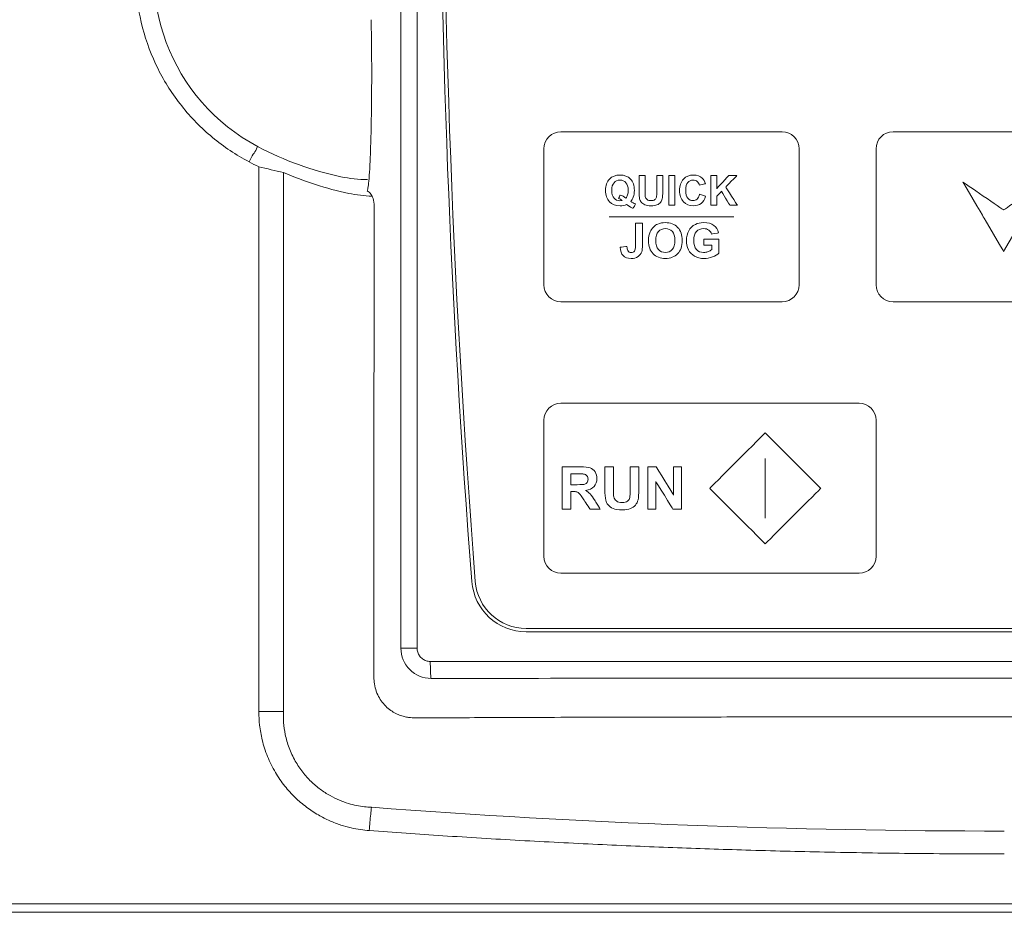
# Model space of a CAD drawing. Header units: millimetres. Extents: x -473 to 23648, y -382 to 1866.
# Tile 204 of 256: x 8859 to 8916, y 213 to 266. Entities that reach past the tile are written whole.
import ezdxf

# ---------------------------------------------------------------- set-up
doc = ezdxf.new("R2010")
doc.units = ezdxf.units.MM
doc.header["$LTSCALE"] = 80
doc.layers.get('0').update_dxf_attribs({"linetype": 'CONTINUOUS'})

msp = doc.modelspace()

# ---------------------------------------------------------------- linework, layer by layer
at = {"color": 0, "linetype": 'Continuous', "lineweight": 0}
for p, q in [((8880.98030765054, 334.35374007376), (8880.98030765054, 228.95338634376)), ((8881.93128732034, 334.35383731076), (8881.93128732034, 228.95383731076)), ((8874.07584025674, 225.22657235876), (8874.07528282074, 256.94062486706)), ((8888.34273445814, 230.1206917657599), (8944.56629526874, 230.1206917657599)), ((8944.56629526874, 229.92069176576), (8888.34273445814, 229.92069176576)), ((8881.93128732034, 228.95383731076), (8880.98030765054, 228.95383729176)), ((8882.70669083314, 228.1800562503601), (8950.20233889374, 228.1800562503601)), ((8872.627597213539, 225.2257847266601), (8874.07584026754, 225.22657235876)), ((8801.46498922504, 213.9213055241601), (9031.44404048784, 213.9213055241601)), ((8801.46498922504, 213.4213055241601), (9031.44404048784, 213.4213055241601))]:
    msp.add_line(p, q, dxfattribs=at)
for centre, radius, start, end in [((9506.05451486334, 281.45614819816), 622.8, 175.5107196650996, 184.4742323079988), ((9506.05451486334, 281.45614819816), 622.6, 179.5822780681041, 184.4742323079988), ((8877.95451485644, 268.6190918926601), 11.5, 158.8185175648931, 242.180962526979), ((8881.31451485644, 274.98676963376), 18.699786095, 242.180962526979, 258.0841937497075), ((8881.44238724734, 275.38679178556), 20.1434333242, 242.2326866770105, 244.0451602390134), ((8887.48295543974, 318.3105563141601), 62.8177170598, 256.320200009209, 257.6761028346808), ((8881.968590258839, 274.9638276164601), 19.6758771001, 246.3488627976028, 258.0927973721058), ((8879.10524282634, 264.4849270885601), 7.9680818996, 258.0361760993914, 269.3596475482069), ((8879.603717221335, 263.7069800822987), 8.173309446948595, 258.0324715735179, 267.8303613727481), ((8888.34273445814, 233.1206917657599), 3.2, 184.4742323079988, 270), ((8888.34273445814, 233.1206917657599), 3, 184.4742323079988, 270), ((8882.753995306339, 228.95384128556), 1.7736876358, 180.0146960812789, 270.0195719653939), ((8882.44167854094, 227.35456736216), 3.051914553, 179.999847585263, 187.2853383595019), ((8881.917243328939, 227.92017052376), 3.0688169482, 263.0588992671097, 270.4055528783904), ((8916.459677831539, 714.5167325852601), 496.3154812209, 265.7002054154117, 269.9994041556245)]:
    msp.add_arc(centre, radius, start, end, dxfattribs=at)
for points, start_tangent, end_tangent in [([(8872.057925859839, 257.56293724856), (8869.90198005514, 259.0022336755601), (8868.09203346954, 260.85104442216), (8866.70213684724, 263.03112620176), (8865.78959087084, 265.45537308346), (8865.39655631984, 268.02348546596), (8865.54435530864, 270.62228666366), (8866.22816219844, 273.1347123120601)], (-0.8846514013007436, 0.46625304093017), (0.3615916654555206, 0.9323365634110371)), ([(8879.22696613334, 265.92639147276), (8879.25799637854, 263.81707336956), (8879.258990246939, 261.73731295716), (8879.23548483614, 259.84511248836), (8879.19354573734, 258.26885830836), (8879.14299195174, 257.14384370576), (8879.09046466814, 256.41941408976), (8879.03920599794, 256.0083358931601), (8878.99068475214, 255.8351322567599)], (0.0231504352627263, -0.999731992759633), (-0.5294705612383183, -0.8483283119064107)), ([(8872.05792771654, 257.56293727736), (8872.303261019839, 258.0132014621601), (8872.49792262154, 258.3384967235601), (8872.58776606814, 258.44833982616)], (0.4651917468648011, 0.8852099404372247), (0.884421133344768, -0.4666896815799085)), ([(8872.62759721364, 225.2257847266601), (8872.62741693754, 241.5171212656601), (8872.62636013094, 257.27503946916)], (1.007803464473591e-05, 1), (-4.09403403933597e-05, 0.9999999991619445)), ([(8879.400451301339, 254.84441415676), (8879.36771988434, 255.30866410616), (8879.21979865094, 255.66630201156), (8878.99068475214, 255.8351322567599)], (0.08353952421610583, 0.9965044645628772), (-0.9733360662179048, 0.2293837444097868)), ([(8879.38976398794, 227.35457548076), (8879.39156312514, 230.46601564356), (8879.393287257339, 233.86087377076), (8879.39490637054, 237.51093694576), (8879.39641912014, 241.41163318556), (8879.39783523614, 245.57356988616), (8879.39917220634, 250.02758473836), (8879.40045116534, 254.84441418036)], (0.0006139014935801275, 0.9999998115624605), (0.0002497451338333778, 0.9999999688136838)), ([(8881.93128732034, 228.95383731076), (8881.96918310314, 228.71481672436), (8882.07932485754, 228.49897152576), (8882.250893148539, 228.32770592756), (8882.46708932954, 228.21782163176), (8882.70669083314, 228.1800562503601)], (-0.0005615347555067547, -0.9999998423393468), (0.999999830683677, 0.0005819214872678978)), ([(8882.70669083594, 228.1800562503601), (8882.71052079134, 227.8005964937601), (8882.72093153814, 227.47789768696), (8882.73636579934, 227.26023027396), (8882.75451486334, 227.18015372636)], (0.000667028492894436, -0.9999997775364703), (0.9600203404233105, -0.2799302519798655)), ([(8881.54638000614, 224.87384521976), (8881.30559101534, 224.90722075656), (8881.04151011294, 224.97377067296), (8880.75622890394, 225.08375162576), (8880.45960559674, 225.24701484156), (8880.16070002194, 225.4764858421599), (8879.88568065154, 225.77329662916), (8879.661417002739, 226.1242685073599), (8879.50032487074, 226.52284415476), (8879.41440232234, 226.96755168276)], (-0.9963461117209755, 0.08540740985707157), (-0.09025394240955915, 0.9959187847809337)), ([(8882.75460118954, 227.18015376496), (8905.21732030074, 227.19016128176), (8927.69181098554, 227.19016126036), (8950.15451486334, 227.18015372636)], (0.9999997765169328, 0.0006685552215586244), (0.999999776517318, -0.0006685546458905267)), ([(8879.11695796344, 218.2273565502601), (8878.606889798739, 218.28434540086), (8878.05038307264, 218.3900594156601), (8877.45006047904, 218.55671758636), (8876.80770181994, 218.8024424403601), (8876.12630537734, 219.14922941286), (8875.42892851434, 219.6101541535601), (8874.76130891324, 220.17711919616), (8874.15452948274, 220.84520541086), (8873.60479029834, 221.6472466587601), (8873.13761938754, 222.5934884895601), (8872.82674514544, 223.55849985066), (8872.67268609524, 224.43382454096), (8872.62759721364, 225.2257847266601)], (-0.997273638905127, 0.07379220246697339), (-0.0009167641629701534, 0.9999995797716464)), ([(8879.248357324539, 219.5982862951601), (8878.83700019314, 219.62957566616), (8878.38277877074, 219.70164209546), (8877.89188990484, 219.8241554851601), (8877.36926171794, 220.01106356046), (8876.81359334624, 220.2841312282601), (8876.23961437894, 220.6571890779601), (8875.69577584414, 221.1170729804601), (8875.209974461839, 221.65886348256), (8874.77163702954, 222.31801749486), (8874.40701854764, 223.09535559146), (8874.18153591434, 223.87869992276), (8874.08376980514, 224.59002178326), (8874.07584025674, 225.22657235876)], (-0.9993936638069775, 0.03481816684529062), (0.04985329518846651, 0.998756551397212)), ([(8916.45451486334, 224.9204510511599), (8914.29400897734, 224.92025362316), (8912.04774405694, 224.91965780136), (8909.80333079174, 224.91869436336), (8907.58922921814, 224.91739807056), (8905.39763317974, 224.91577732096), (8903.16202435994, 224.91375249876), (8900.790187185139, 224.91114392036), (8898.18673020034, 224.90764830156), (8895.33794461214, 224.90290068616), (8892.27626427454, 224.8963716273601), (8889.25378530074, 224.88788340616), (8886.52210462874, 224.87766247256), (8884.107181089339, 224.86562239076), (8881.938964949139, 224.85143045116)], (-0.9999999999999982, -6.005387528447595e-08), (-0.9999727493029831, -0.007382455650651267)), ([(8950.970064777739, 224.85143045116), (8948.82855491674, 224.86546907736), (8946.50006766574, 224.87717091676), (8943.97944253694, 224.88681663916), (8941.25848468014, 224.89480618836), (8938.32641353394, 224.90144558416), (8935.203263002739, 224.90692028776), (8932.27408264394, 224.91095509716), (8929.75184370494, 224.9137476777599), (8927.47222154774, 224.91580934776), (8925.28361542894, 224.91742198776), (8923.07808195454, 224.91870838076), (8920.84288461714, 224.91966420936), (8918.60604809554, 224.92025522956), (8916.45451486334, 224.9204510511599)], (-0.999972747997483, 0.007382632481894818), (-0.9999999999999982, 5.939330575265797e-08)), ([(8879.11695762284, 218.22735654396), (8879.15732139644, 218.72566992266), (8879.20206725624, 219.19251318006), (8879.24835728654, 219.59828392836)], (0.073842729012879, 0.9972698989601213), (0.1248382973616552, 0.9921771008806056)), ([(8916.45451644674, 216.85609177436), (8910.900437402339, 216.8861689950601), (8905.87587360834, 216.96561528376), (8901.26684257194, 217.08220149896), (8896.97353149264, 217.2280328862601), (8892.55794921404, 217.41551530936), (8887.97906449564, 217.6510234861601), (8883.44237460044, 217.9261760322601), (8879.11695796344, 218.2273565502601)], (-0.9999999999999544, 3.029135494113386e-07), (-0.9972732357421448, 0.07379765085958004))]:
    msp.add_spline(points, degree=3, dxfattribs=dict(at, start_tangent=start_tangent, end_tangent=end_tangent))
at = {"lineweight": 0}
for points, knots in [([(8890.38971486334, 259.33450691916), (8890.38971486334, 259.33450691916), (8903.38971486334, 259.33450691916), (8903.38971486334, 259.33450691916), (8903.38971486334, 259.33450691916), (8903.93971486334, 259.33450691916), (8904.38971486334, 258.88450691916), (8904.38971486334, 258.33450691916), (8904.38971486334, 258.33450691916), (8904.38971486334, 258.33450691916), (8904.38971486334, 250.33450691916), (8904.38971486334, 250.33450691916), (8904.38971486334, 250.33450691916), (8904.38971486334, 249.7845069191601), (8903.93971486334, 249.33450691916), (8903.38971486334, 249.33450691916), (8903.38971486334, 249.33450691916), (8903.38971486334, 249.33450691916), (8890.38971486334, 249.33450691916), (8890.38971486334, 249.33450691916), (8890.38971486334, 249.33450691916), (8889.83971486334, 249.33450691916), (8889.38971486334, 249.7845069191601), (8889.38971486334, 250.33450691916), (8889.38971486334, 250.33450691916), (8889.38971486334, 250.33450691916), (8889.38971486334, 258.33450691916), (8889.38971486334, 258.33450691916), (8889.38971486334, 258.33450691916), (8889.38971486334, 258.88450691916), (8889.83971486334, 259.33450691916), (8890.38971486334, 259.33450691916)], [0, 0, 0, 0, 0.125, 0.125, 0.125, 0.12500001, 0.25, 0.25, 0.25, 0.25000001, 0.375, 0.375, 0.375, 0.37500001, 0.5, 0.5, 0.5, 0.50000001, 0.625, 0.625, 0.625, 0.62500001, 0.75, 0.75, 0.75, 0.75000001, 0.875, 0.875, 0.875, 0.87500001, 1, 1, 1, 1]), ([(8909.91341486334, 259.3344069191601), (8909.91341486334, 259.3344069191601), (8922.91341486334, 259.3344069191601), (8922.91341486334, 259.3344069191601), (8922.91341486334, 259.3344069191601), (8923.46341486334, 259.3344069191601), (8923.91341486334, 258.88440691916), (8923.91341486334, 258.3344069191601), (8923.91341486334, 258.3344069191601), (8923.91341486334, 258.3344069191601), (8923.91341486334, 250.3344069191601), (8923.91341486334, 250.3344069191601), (8923.91341486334, 250.3344069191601), (8923.91341486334, 249.7844069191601), (8923.46341486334, 249.3344069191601), (8922.91341486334, 249.3344069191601), (8922.91341486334, 249.3344069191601), (8922.91341486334, 249.3344069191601), (8909.91341486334, 249.3344069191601), (8909.91341486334, 249.3344069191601), (8909.91341486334, 249.3344069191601), (8909.36341486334, 249.3344069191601), (8908.91341486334, 249.7844069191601), (8908.91341486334, 250.3344069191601), (8908.91341486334, 250.3344069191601), (8908.91341486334, 250.3344069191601), (8908.91341486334, 258.3344069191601), (8908.91341486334, 258.3344069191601), (8908.91341486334, 258.3344069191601), (8908.91341486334, 258.88440691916), (8909.36341486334, 259.3344069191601), (8909.91341486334, 259.3344069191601)], [0, 0, 0, 0, 0.125, 0.125, 0.125, 0.12500001, 0.25, 0.25, 0.25, 0.25000001, 0.375, 0.375, 0.375, 0.37500001, 0.5, 0.5, 0.5, 0.50000001, 0.625, 0.625, 0.625, 0.62500001, 0.75, 0.75, 0.75, 0.75000001, 0.875, 0.875, 0.875, 0.87500001, 1, 1, 1, 1]), ([(8894.48941486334, 255.23310691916), (8894.57571486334, 255.1713069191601), (8894.67011486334, 255.1216069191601), (8894.77191486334, 255.0854069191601), (8894.77191486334, 255.0854069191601), (8894.77191486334, 255.0854069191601), (8894.64201486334, 254.83590691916), (8894.64201486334, 254.83590691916), (8894.64201486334, 254.83590691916), (8894.58871486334, 254.8517069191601), (8894.53661486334, 254.87370691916), (8894.48571486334, 254.9014069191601), (8894.48571486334, 254.9014069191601), (8894.474314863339, 254.90710691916), (8894.39621486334, 254.95880691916), (8894.25091486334, 255.05650691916), (8894.25091486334, 255.05650691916), (8894.13611486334, 255.0064069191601), (8894.009514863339, 254.9816069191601), (8893.87031486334, 254.9816069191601), (8893.87031486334, 254.9816069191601), (8893.601614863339, 254.9816069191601), (8893.391214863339, 255.06060691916), (8893.23901486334, 255.2189069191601), (8893.23901486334, 255.2189069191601), (8893.08681486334, 255.3768069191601), (8893.01061486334, 255.59910691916), (8893.01061486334, 255.8852069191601), (8893.01061486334, 255.8852069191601), (8893.01061486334, 256.1709069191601), (8893.08681486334, 256.3928069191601), (8893.23941486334, 256.55150691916), (8893.23941486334, 256.55150691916), (8893.39201486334, 256.7099069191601), (8893.59921486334, 256.7892069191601), (8893.86091486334, 256.7892069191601), (8893.86091486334, 256.7892069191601), (8894.11981486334, 256.7892069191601), (8894.325414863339, 256.7099069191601), (8894.47721486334, 256.55150691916), (8894.47721486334, 256.55150691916), (8894.62901486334, 256.3928069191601), (8894.70511486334, 256.1709069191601), (8894.70511486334, 255.8852069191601), (8894.70511486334, 255.8852069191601), (8894.70511486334, 255.73420691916), (8894.683914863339, 255.6015069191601), (8894.64201486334, 255.4871069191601), (8894.64201486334, 255.4871069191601), (8894.60991486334, 255.3996069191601), (8894.55901486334, 255.3149069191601), (8894.48941486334, 255.23310691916)], [0, 0, 0, 0, 0.07692307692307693, 0.07692307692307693, 0.07692307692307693, 0.07692308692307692, 0.1538461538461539, 0.1538461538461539, 0.1538461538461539, 0.1538461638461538, 0.2307692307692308, 0.2307692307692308, 0.2307692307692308, 0.2307692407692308, 0.3076923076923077, 0.3076923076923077, 0.3076923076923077, 0.3076923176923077, 0.3846153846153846, 0.3846153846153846, 0.3846153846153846, 0.3846153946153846, 0.4615384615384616, 0.4615384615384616, 0.4615384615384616, 0.4615384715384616, 0.5384615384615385, 0.5384615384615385, 0.5384615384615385, 0.5384615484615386, 0.6153846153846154, 0.6153846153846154, 0.6153846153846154, 0.6153846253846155, 0.6923076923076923, 0.6923076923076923, 0.6923076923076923, 0.6923077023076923, 0.7692307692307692, 0.7692307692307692, 0.7692307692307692, 0.7692307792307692, 0.846153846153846, 0.846153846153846, 0.846153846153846, 0.8461538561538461, 0.9230769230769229, 0.9230769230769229, 0.9230769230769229, 0.923076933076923, 1, 1, 1, 1]), ([(8894.20531486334, 255.4322069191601), (8894.25091486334, 255.4855069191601), (8894.28471486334, 255.5498069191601), (8894.30741486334, 255.62550691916), (8894.30741486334, 255.62550691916), (8894.32981486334, 255.7008069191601), (8894.34121486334, 255.78750691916), (8894.34121486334, 255.8852069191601), (8894.34121486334, 255.8852069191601), (8894.34121486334, 256.08750691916), (8894.29691486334, 256.23810691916), (8894.20771486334, 256.33780691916), (8894.20771486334, 256.33780691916), (8894.118614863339, 256.4375069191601), (8894.00221486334, 256.48760691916), (8893.85851486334, 256.48760691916), (8893.85851486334, 256.48760691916), (8893.71441486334, 256.48760691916), (8893.598014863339, 256.4375069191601), (8893.50841486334, 256.33740691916), (8893.50841486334, 256.33740691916), (8893.41891486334, 256.2373069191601), (8893.37411486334, 256.0867069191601), (8893.37411486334, 255.8852069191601), (8893.37411486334, 255.8852069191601), (8893.37411486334, 255.6813069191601), (8893.41891486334, 255.5282069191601), (8893.50841486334, 255.42690691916), (8893.50841486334, 255.42690691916), (8893.598014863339, 255.32550691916), (8893.71071486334, 255.2747069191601), (8893.84751486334, 255.2747069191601), (8893.84751486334, 255.2747069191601), (8893.898414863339, 255.2747069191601), (8893.946814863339, 255.2832069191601), (8893.99201486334, 255.2999069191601), (8893.99201486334, 255.2999069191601), (8893.92041486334, 255.3467069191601), (8893.84751486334, 255.3833069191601), (8893.77381486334, 255.40980691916), (8893.77381486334, 255.40980691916), (8893.77381486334, 255.40980691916), (8893.872714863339, 255.61130691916), (8893.872714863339, 255.61130691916), (8893.872714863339, 255.61130691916), (8893.988714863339, 255.57140691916), (8894.09991486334, 255.5120069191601), (8894.20531486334, 255.4322069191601)], [0, 0, 0, 0, 0.08333333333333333, 0.08333333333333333, 0.08333333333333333, 0.08333334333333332, 0.1666666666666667, 0.1666666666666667, 0.1666666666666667, 0.1666666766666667, 0.25, 0.25, 0.25, 0.25000001, 0.3333333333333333, 0.3333333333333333, 0.3333333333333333, 0.3333333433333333, 0.4166666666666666, 0.4166666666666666, 0.4166666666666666, 0.4166666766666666, 0.4999999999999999, 0.4999999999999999, 0.4999999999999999, 0.5000000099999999, 0.5833333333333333, 0.5833333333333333, 0.5833333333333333, 0.5833333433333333, 0.6666666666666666, 0.6666666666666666, 0.6666666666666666, 0.6666666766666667, 0.75, 0.75, 0.75, 0.75000001, 0.8333333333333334, 0.8333333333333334, 0.8333333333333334, 0.8333333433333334, 0.9166666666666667, 0.9166666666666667, 0.9166666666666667, 0.9166666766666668, 1, 1, 1, 1]), ([(8894.97941486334, 256.75950691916), (8894.97941486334, 256.75950691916), (8895.332314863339, 256.75950691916), (8895.332314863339, 256.75950691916), (8895.332314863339, 256.75950691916), (8895.332314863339, 256.75950691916), (8895.332314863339, 255.8127069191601), (8895.332314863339, 255.8127069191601), (8895.332314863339, 255.8127069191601), (8895.332314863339, 255.66260691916), (8895.33681486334, 255.5649069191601), (8895.34541486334, 255.52050691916), (8895.34541486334, 255.52050691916), (8895.36041486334, 255.44890691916), (8895.396614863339, 255.3915069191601), (8895.453214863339, 255.34830691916), (8895.453214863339, 255.34830691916), (8895.51021486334, 255.30480691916), (8895.58791486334, 255.2832069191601), (8895.68641486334, 255.2832069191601), (8895.68641486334, 255.2832069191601), (8895.78661486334, 255.2832069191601), (8895.86231486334, 255.3035069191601), (8895.91321486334, 255.34470691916), (8895.91321486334, 255.34470691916), (8895.964014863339, 255.38540691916), (8895.994614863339, 255.4358069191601), (8896.00471486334, 255.49530691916), (8896.00471486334, 255.49530691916), (8896.01531486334, 255.55510691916), (8896.02021486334, 255.6540069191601), (8896.02021486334, 255.79240691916), (8896.02021486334, 255.79240691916), (8896.02021486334, 255.79240691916), (8896.02021486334, 256.75950691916), (8896.02021486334, 256.75950691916), (8896.02021486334, 256.75950691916), (8896.02021486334, 256.75950691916), (8896.37311486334, 256.75950691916), (8896.37311486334, 256.75950691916), (8896.37311486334, 256.75950691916), (8896.37311486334, 256.75950691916), (8896.37311486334, 255.8412069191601), (8896.37311486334, 255.8412069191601), (8896.37311486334, 255.8412069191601), (8896.37311486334, 255.63120691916), (8896.36381486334, 255.48310691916), (8896.34461486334, 255.39640691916), (8896.34461486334, 255.39640691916), (8896.32551486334, 255.30970691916), (8896.29051486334, 255.23680691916), (8896.239214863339, 255.17700691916), (8896.239214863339, 255.17700691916), (8896.18791486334, 255.1175069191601), (8896.119114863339, 255.0699069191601), (8896.03361486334, 255.0345069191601), (8896.03361486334, 255.0345069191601), (8895.947814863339, 254.9991069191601), (8895.835414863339, 254.9816069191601), (8895.697014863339, 254.9816069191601), (8895.697014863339, 254.9816069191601), (8895.530114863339, 254.9816069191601), (8895.40361486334, 255.0007069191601), (8895.31731486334, 255.03940691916), (8895.31731486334, 255.03940691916), (8895.23101486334, 255.0781069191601), (8895.16301486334, 255.12810691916), (8895.112914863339, 255.18960691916), (8895.112914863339, 255.18960691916), (8895.06291486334, 255.2510069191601), (8895.02991486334, 255.31580691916), (8895.01401486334, 255.3833069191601), (8895.01401486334, 255.3833069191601), (8894.99081486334, 255.48350691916), (8894.97941486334, 255.63120691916), (8894.97941486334, 255.8270069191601), (8894.97941486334, 255.8270069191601), (8894.97941486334, 255.8270069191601), (8894.97941486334, 256.75950691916), (8894.97941486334, 256.75950691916)], [0, 0, 0, 0, 0.05, 0.05, 0.05, 0.05000001, 0.1, 0.1, 0.1, 0.10000001, 0.15, 0.15, 0.15, 0.15000001, 0.2, 0.2, 0.2, 0.20000001, 0.25, 0.25, 0.25, 0.25000001, 0.3, 0.3, 0.3, 0.30000001, 0.35, 0.35, 0.35, 0.35000001, 0.4, 0.4, 0.4, 0.40000001, 0.45, 0.45, 0.45, 0.45000001, 0.4999999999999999, 0.4999999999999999, 0.4999999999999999, 0.5000000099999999, 0.5499999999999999, 0.5499999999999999, 0.5499999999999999, 0.55000001, 0.6, 0.6, 0.6, 0.60000001, 0.65, 0.65, 0.65, 0.6500000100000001, 0.7000000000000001, 0.7000000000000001, 0.7000000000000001, 0.7000000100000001, 0.7500000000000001, 0.7500000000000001, 0.7500000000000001, 0.7500000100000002, 0.8000000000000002, 0.8000000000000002, 0.8000000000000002, 0.8000000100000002, 0.8500000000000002, 0.8500000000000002, 0.8500000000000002, 0.8500000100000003, 0.9000000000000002, 0.9000000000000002, 0.9000000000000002, 0.9000000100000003, 0.9500000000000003, 0.9500000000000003, 0.9500000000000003, 0.9500000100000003, 1, 1, 1, 1]), ([(8896.73461486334, 255.01130691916), (8896.73461486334, 255.01130691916), (8896.73461486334, 256.75950691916), (8896.73461486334, 256.75950691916), (8896.73461486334, 256.75950691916), (8896.73461486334, 256.75950691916), (8897.08751486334, 256.75950691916), (8897.08751486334, 256.75950691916), (8897.08751486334, 256.75950691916), (8897.08751486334, 256.75950691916), (8897.08751486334, 255.01130691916), (8897.08751486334, 255.01130691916), (8897.08751486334, 255.01130691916), (8897.08751486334, 255.01130691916), (8896.73461486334, 255.01130691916), (8896.73461486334, 255.01130691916)], [0, 0, 0, 0, 0.25, 0.25, 0.25, 0.25000001, 0.5, 0.5, 0.5, 0.50000001, 0.75, 0.75, 0.75, 0.75000001, 1, 1, 1, 1]), ([(8898.54261486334, 255.6540069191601), (8898.54261486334, 255.6540069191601), (8898.884514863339, 255.54570691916), (8898.884514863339, 255.54570691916), (8898.884514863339, 255.54570691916), (8898.83201486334, 255.3548069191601), (8898.74491486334, 255.21320691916), (8898.62281486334, 255.12040691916), (8898.62281486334, 255.12040691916), (8898.50111486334, 255.02800691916), (8898.34601486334, 254.9816069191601), (8898.15841486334, 254.9816069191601), (8898.15841486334, 254.9816069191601), (8897.92641486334, 254.9816069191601), (8897.73551486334, 255.06100691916), (8897.58611486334, 255.2193069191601), (8897.58611486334, 255.2193069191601), (8897.43671486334, 255.37800691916), (8897.36181486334, 255.59500691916), (8897.36181486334, 255.8697069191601), (8897.36181486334, 255.8697069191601), (8897.36181486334, 256.16080691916), (8897.43711486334, 256.38670691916), (8897.58731486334, 256.54790691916), (8897.58731486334, 256.54790691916), (8897.73751486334, 256.70860691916), (8897.93491486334, 256.7892069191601), (8898.17991486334, 256.7892069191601), (8898.17991486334, 256.7892069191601), (8898.39361486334, 256.7892069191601), (8898.567414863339, 256.72610691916), (8898.70091486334, 256.59950691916), (8898.70091486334, 256.59950691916), (8898.78071486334, 256.5251069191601), (8898.84011486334, 256.4176069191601), (8898.88001486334, 256.27760691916), (8898.88001486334, 256.27760691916), (8898.88001486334, 256.27760691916), (8898.53041486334, 256.19410691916), (8898.53041486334, 256.19410691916), (8898.53041486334, 256.19410691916), (8898.51001486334, 256.28490691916), (8898.46691486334, 256.35650691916), (8898.401014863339, 256.4091069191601), (8898.401014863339, 256.4091069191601), (8898.335414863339, 256.46160691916), (8898.25561486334, 256.48760691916), (8898.16201486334, 256.48760691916), (8898.16201486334, 256.48760691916), (8898.03261486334, 256.48760691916), (8897.927214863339, 256.4412069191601), (8897.84661486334, 256.3480069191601), (8897.84661486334, 256.3480069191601), (8897.76601486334, 256.2552069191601), (8897.72571486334, 256.10460691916), (8897.72571486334, 255.89620691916), (8897.72571486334, 255.89620691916), (8897.72571486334, 255.67520691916), (8897.765214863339, 255.51760691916), (8897.844914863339, 255.4240069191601), (8897.844914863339, 255.4240069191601), (8897.92431486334, 255.33000691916), (8898.02771486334, 255.2832069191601), (8898.15471486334, 255.2832069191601), (8898.15471486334, 255.2832069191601), (8898.248714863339, 255.2832069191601), (8898.32931486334, 255.31290691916), (8898.39691486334, 255.37270691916), (8898.39691486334, 255.37270691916), (8898.464514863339, 255.4322069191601), (8898.512914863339, 255.52620691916), (8898.54261486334, 255.6540069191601)], [0, 0, 0, 0, 0.05555555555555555, 0.05555555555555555, 0.05555555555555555, 0.05555556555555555, 0.1111111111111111, 0.1111111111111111, 0.1111111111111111, 0.1111111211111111, 0.1666666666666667, 0.1666666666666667, 0.1666666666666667, 0.1666666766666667, 0.2222222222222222, 0.2222222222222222, 0.2222222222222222, 0.2222222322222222, 0.2777777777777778, 0.2777777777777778, 0.2777777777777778, 0.2777777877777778, 0.3333333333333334, 0.3333333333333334, 0.3333333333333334, 0.3333333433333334, 0.388888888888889, 0.388888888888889, 0.388888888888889, 0.3888888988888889, 0.4444444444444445, 0.4444444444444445, 0.4444444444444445, 0.4444444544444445, 0.5000000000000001, 0.5000000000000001, 0.5000000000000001, 0.5000000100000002, 0.5555555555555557, 0.5555555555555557, 0.5555555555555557, 0.5555555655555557, 0.6111111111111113, 0.6111111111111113, 0.6111111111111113, 0.6111111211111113, 0.6666666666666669, 0.6666666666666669, 0.6666666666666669, 0.6666666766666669, 0.7222222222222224, 0.7222222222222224, 0.7222222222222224, 0.7222222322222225, 0.777777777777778, 0.777777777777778, 0.777777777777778, 0.7777777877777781, 0.8333333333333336, 0.8333333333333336, 0.8333333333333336, 0.8333333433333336, 0.8888888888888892, 0.8888888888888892, 0.8888888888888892, 0.8888888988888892, 0.9444444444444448, 0.9444444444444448, 0.9444444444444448, 0.9444444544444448, 1, 1, 1, 1]), ([(8899.19231486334, 255.01130691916), (8899.19231486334, 255.01130691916), (8899.19231486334, 256.75950691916), (8899.19231486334, 256.75950691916), (8899.19231486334, 256.75950691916), (8899.19231486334, 256.75950691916), (8899.54511486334, 256.75950691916), (8899.54511486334, 256.75950691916), (8899.54511486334, 256.75950691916), (8899.54511486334, 256.75950691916), (8899.54511486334, 255.98330691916), (8899.54511486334, 255.98330691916), (8899.54511486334, 255.98330691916), (8899.54511486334, 255.98330691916), (8900.25831486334, 256.75950691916), (8900.25831486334, 256.75950691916), (8900.25831486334, 256.75950691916), (8900.25831486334, 256.75950691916), (8900.73291486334, 256.75950691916), (8900.73291486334, 256.75950691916), (8900.73291486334, 256.75950691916), (8900.73291486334, 256.75950691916), (8900.07471486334, 256.0785069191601), (8900.07471486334, 256.0785069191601), (8900.07471486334, 256.0785069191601), (8900.07471486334, 256.0785069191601), (8900.76871486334, 255.01130691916), (8900.76871486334, 255.01130691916), (8900.76871486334, 255.01130691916), (8900.76871486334, 255.01130691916), (8900.312014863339, 255.01130691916), (8900.312014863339, 255.01130691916), (8900.312014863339, 255.01130691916), (8900.312014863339, 255.01130691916), (8899.83171486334, 255.83190691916), (8899.83171486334, 255.83190691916), (8899.83171486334, 255.83190691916), (8899.83171486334, 255.83190691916), (8899.54511486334, 255.5396069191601), (8899.54511486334, 255.5396069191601), (8899.54511486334, 255.5396069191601), (8899.54511486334, 255.5396069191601), (8899.54511486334, 255.01130691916), (8899.54511486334, 255.01130691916), (8899.54511486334, 255.01130691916), (8899.54511486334, 255.01130691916), (8899.19231486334, 255.01130691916), (8899.19231486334, 255.01130691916)], [0, 0, 0, 0, 0.08333333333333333, 0.08333333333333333, 0.08333333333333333, 0.08333334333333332, 0.1666666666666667, 0.1666666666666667, 0.1666666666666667, 0.1666666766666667, 0.25, 0.25, 0.25, 0.25000001, 0.3333333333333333, 0.3333333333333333, 0.3333333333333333, 0.3333333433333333, 0.4166666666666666, 0.4166666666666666, 0.4166666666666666, 0.4166666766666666, 0.4999999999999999, 0.4999999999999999, 0.4999999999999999, 0.5000000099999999, 0.5833333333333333, 0.5833333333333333, 0.5833333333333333, 0.5833333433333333, 0.6666666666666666, 0.6666666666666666, 0.6666666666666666, 0.6666666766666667, 0.75, 0.75, 0.75, 0.75000001, 0.8333333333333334, 0.8333333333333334, 0.8333333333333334, 0.8333333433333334, 0.9166666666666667, 0.9166666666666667, 0.9166666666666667, 0.9166666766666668, 1, 1, 1, 1]), ([(8916.41341486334, 252.29250691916), (8916.41341486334, 252.29250691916), (8917.60971486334, 254.3344069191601), (8917.60971486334, 254.3344069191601), (8917.60971486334, 254.3344069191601), (8917.60971486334, 254.3344069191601), (8918.806114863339, 256.37640691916), (8918.806114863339, 256.37640691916), (8918.806114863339, 256.37640691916), (8918.806114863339, 256.37640691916), (8916.41341486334, 254.7337069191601), (8916.41341486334, 254.7337069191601), (8916.41341486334, 254.7337069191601), (8916.41341486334, 254.7337069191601), (8914.02071486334, 256.37640691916), (8914.02071486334, 256.37640691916), (8914.02071486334, 256.37640691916), (8914.02071486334, 256.37640691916), (8915.217114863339, 254.3344069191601), (8915.217114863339, 254.3344069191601), (8915.217114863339, 254.3344069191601), (8915.217114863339, 254.3344069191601), (8916.41341486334, 252.29250691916), (8916.41341486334, 252.29250691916)], [0, 0, 0, 0, 0.1666666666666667, 0.1666666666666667, 0.1666666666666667, 0.1666666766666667, 0.3333333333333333, 0.3333333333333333, 0.3333333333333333, 0.3333333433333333, 0.5, 0.5, 0.5, 0.50000001, 0.6666666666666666, 0.6666666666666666, 0.6666666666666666, 0.6666666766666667, 0.8333333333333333, 0.8333333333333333, 0.8333333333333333, 0.8333333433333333, 1, 1, 1, 1]), ([(8894.773414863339, 253.9540069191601), (8894.773414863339, 253.9540069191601), (8895.18421486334, 253.9540069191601), (8895.18421486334, 253.9540069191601), (8895.18421486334, 253.9540069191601), (8895.18421486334, 253.9540069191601), (8895.18421486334, 252.6628069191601), (8895.18421486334, 252.6628069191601), (8895.18421486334, 252.6628069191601), (8895.18421486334, 252.49420691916), (8895.169014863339, 252.3641069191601), (8895.13961486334, 252.27340691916), (8895.13961486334, 252.27340691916), (8895.09971486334, 252.15470691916), (8895.02751486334, 252.05920691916), (8894.92251486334, 251.9875069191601), (8894.92251486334, 251.9875069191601), (8894.81761486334, 251.91530691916), (8894.67941486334, 251.8797069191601), (8894.508014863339, 251.8797069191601), (8894.508014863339, 251.8797069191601), (8894.306614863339, 251.8797069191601), (8894.15181486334, 251.9358069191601), (8894.04301486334, 252.04880691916), (8894.04301486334, 252.04880691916), (8893.93481486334, 252.1613069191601), (8893.87971486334, 252.32660691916), (8893.87921486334, 252.5446069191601), (8893.87921486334, 252.5446069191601), (8893.87921486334, 252.5446069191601), (8894.26721486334, 252.58920691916), (8894.26721486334, 252.58920691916), (8894.26721486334, 252.58920691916), (8894.27191486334, 252.47240691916), (8894.28901486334, 252.38980691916), (8894.31851486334, 252.34130691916), (8894.31851486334, 252.34130691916), (8894.36311486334, 252.2682069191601), (8894.43101486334, 252.2316069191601), (8894.52171486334, 252.2316069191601), (8894.52171486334, 252.2316069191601), (8894.61341486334, 252.2316069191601), (8894.67841486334, 252.25770691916), (8894.71641486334, 252.31050691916), (8894.71641486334, 252.31050691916), (8894.754414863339, 252.36270691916), (8894.773414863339, 252.47140691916), (8894.773414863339, 252.63670691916), (8894.773414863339, 252.63670691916), (8894.773414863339, 252.63670691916), (8894.773414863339, 253.9540069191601), (8894.773414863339, 253.9540069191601)], [0, 0, 0, 0, 0.07692307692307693, 0.07692307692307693, 0.07692307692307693, 0.07692308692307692, 0.1538461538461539, 0.1538461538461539, 0.1538461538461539, 0.1538461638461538, 0.2307692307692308, 0.2307692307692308, 0.2307692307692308, 0.2307692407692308, 0.3076923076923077, 0.3076923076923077, 0.3076923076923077, 0.3076923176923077, 0.3846153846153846, 0.3846153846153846, 0.3846153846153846, 0.3846153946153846, 0.4615384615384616, 0.4615384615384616, 0.4615384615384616, 0.4615384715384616, 0.5384615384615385, 0.5384615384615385, 0.5384615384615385, 0.5384615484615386, 0.6153846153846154, 0.6153846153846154, 0.6153846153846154, 0.6153846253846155, 0.6923076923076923, 0.6923076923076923, 0.6923076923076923, 0.6923077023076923, 0.7692307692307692, 0.7692307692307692, 0.7692307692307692, 0.7692307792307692, 0.846153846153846, 0.846153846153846, 0.846153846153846, 0.8461538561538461, 0.9230769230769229, 0.9230769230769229, 0.9230769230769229, 0.923076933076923, 1, 1, 1, 1]), ([(8895.53891486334, 252.92160691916), (8895.53891486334, 253.1296069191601), (8895.56981486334, 253.30390691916), (8895.63201486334, 253.4449069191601), (8895.63201486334, 253.4449069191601), (8895.67861486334, 253.54850691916), (8895.74171486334, 253.6420069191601), (8895.822014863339, 253.7247069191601), (8895.822014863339, 253.7247069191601), (8895.90221486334, 253.8068069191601), (8895.99011486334, 253.86810691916), (8896.08551486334, 253.90800691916), (8896.08551486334, 253.90800691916), (8896.21281486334, 253.9621069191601), (8896.35911486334, 253.98870691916), (8896.52531486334, 253.98870691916), (8896.52531486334, 253.98870691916), (8896.82591486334, 253.98870691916), (8897.06621486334, 253.8956069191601), (8897.24661486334, 253.7090069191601), (8897.24661486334, 253.7090069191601), (8897.42711486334, 253.5228069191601), (8897.51731486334, 253.26350691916), (8897.51731486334, 252.93160691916), (8897.51731486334, 252.93160691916), (8897.51731486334, 252.60200691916), (8897.42761486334, 252.34460691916), (8897.24851486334, 252.1585069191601), (8897.24851486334, 252.1585069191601), (8897.06951486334, 251.9728069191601), (8896.83021486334, 251.8797069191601), (8896.53101486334, 251.8797069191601), (8896.53101486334, 251.8797069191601), (8896.22751486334, 251.8797069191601), (8895.98631486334, 251.97230691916), (8895.80731486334, 252.15710691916), (8895.80731486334, 252.15710691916), (8895.62821486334, 252.34230691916), (8895.53891486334, 252.59730691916), (8895.53891486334, 252.92160691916)], [0, 0, 0, 0, 0.1, 0.1, 0.1, 0.10000001, 0.2, 0.2, 0.2, 0.20000001, 0.3, 0.3, 0.3, 0.30000001, 0.4, 0.4, 0.4, 0.40000001, 0.5, 0.5, 0.5, 0.50000001, 0.6, 0.6, 0.6, 0.60000001, 0.7, 0.7, 0.7, 0.70000001, 0.7999999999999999, 0.7999999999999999, 0.7999999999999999, 0.80000001, 0.8999999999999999, 0.8999999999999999, 0.8999999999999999, 0.90000001, 1, 1, 1, 1]), ([(8895.96301486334, 252.9354069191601), (8895.96301486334, 252.70460691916), (8896.016714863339, 252.52940691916), (8896.12311486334, 252.41020691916), (8896.12311486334, 252.41020691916), (8896.22991486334, 252.2910069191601), (8896.36521486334, 252.2316069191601), (8896.529614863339, 252.2316069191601), (8896.529614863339, 252.2316069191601), (8896.693414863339, 252.2316069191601), (8896.82831486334, 252.2905069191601), (8896.93371486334, 252.4092069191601), (8896.93371486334, 252.4092069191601), (8897.03861486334, 252.52750691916), (8897.091314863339, 252.70460691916), (8897.091314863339, 252.9411069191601), (8897.091314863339, 252.9411069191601), (8897.091314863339, 253.17470691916), (8897.04011486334, 253.34900691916), (8896.938014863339, 253.4644069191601), (8896.938014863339, 253.4644069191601), (8896.835414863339, 253.57930691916), (8896.699114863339, 253.6368069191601), (8896.529614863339, 253.6368069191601), (8896.529614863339, 253.6368069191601), (8896.35951486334, 253.6368069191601), (8896.22281486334, 253.57840691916), (8896.11881486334, 253.4620069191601), (8896.11881486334, 253.4620069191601), (8896.01531486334, 253.3457069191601), (8895.96301486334, 253.1705069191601), (8895.96301486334, 252.9354069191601)], [0, 0, 0, 0, 0.125, 0.125, 0.125, 0.12500001, 0.25, 0.25, 0.25, 0.25000001, 0.375, 0.375, 0.375, 0.37500001, 0.5, 0.5, 0.5, 0.50000001, 0.625, 0.625, 0.625, 0.62500001, 0.75, 0.75, 0.75, 0.75000001, 0.875, 0.875, 0.875, 0.87500001, 1, 1, 1, 1]), ([(8898.78761486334, 252.6642069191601), (8898.78761486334, 252.6642069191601), (8898.78761486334, 253.00810691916), (8898.78761486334, 253.00810691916), (8898.78761486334, 253.00810691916), (8898.78761486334, 253.00810691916), (8899.67521486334, 253.00810691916), (8899.67521486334, 253.00810691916), (8899.67521486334, 253.00810691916), (8899.67521486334, 253.00810691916), (8899.67521486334, 252.19550691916), (8899.67521486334, 252.19550691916), (8899.67521486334, 252.19550691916), (8899.58881486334, 252.1120069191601), (8899.46391486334, 252.03830691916), (8899.30001486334, 251.9747069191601), (8899.30001486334, 251.9747069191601), (8899.13621486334, 251.91160691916), (8898.97051486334, 251.8797069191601), (8898.80281486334, 251.8797069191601), (8898.80281486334, 251.8797069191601), (8898.58961486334, 251.8797069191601), (8898.40351486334, 251.92440691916), (8898.24481486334, 252.0137069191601), (8898.24481486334, 252.0137069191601), (8898.086214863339, 252.1034069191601), (8897.96701486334, 252.2311069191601), (8897.88731486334, 252.3978069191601), (8897.88731486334, 252.3978069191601), (8897.80751486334, 252.5645069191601), (8897.76761486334, 252.74540691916), (8897.76761486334, 252.9411069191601), (8897.76761486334, 252.9411069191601), (8897.76761486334, 253.15340691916), (8897.81221486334, 253.3424069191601), (8897.901014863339, 253.50760691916), (8897.901014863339, 253.50760691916), (8897.99031486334, 253.67240691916), (8898.12041486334, 253.79920691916), (8898.29231486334, 253.88710691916), (8898.29231486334, 253.88710691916), (8898.42291486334, 253.95500691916), (8898.58581486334, 253.98870691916), (8898.78051486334, 253.98870691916), (8898.78051486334, 253.98870691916), (8899.03361486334, 253.98870691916), (8899.23171486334, 253.93550691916), (8899.37361486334, 253.82960691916), (8899.37361486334, 253.82960691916), (8899.51611486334, 253.72320691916), (8899.607814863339, 253.57650691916), (8899.64861486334, 253.38890691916), (8899.64861486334, 253.38890691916), (8899.64861486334, 253.38890691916), (8899.239714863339, 253.3125069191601), (8899.239714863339, 253.3125069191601), (8899.239714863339, 253.3125069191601), (8899.21081486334, 253.41270691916), (8899.15661486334, 253.4920069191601), (8899.07731486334, 253.5499069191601), (8899.07731486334, 253.5499069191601), (8898.99801486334, 253.6078069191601), (8898.89921486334, 253.6368069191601), (8898.78051486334, 253.6368069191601), (8898.78051486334, 253.6368069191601), (8898.60051486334, 253.6368069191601), (8898.457614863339, 253.5798069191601), (8898.35121486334, 253.4658069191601), (8898.35121486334, 253.4658069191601), (8898.24481486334, 253.35140691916), (8898.19211486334, 253.1823069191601), (8898.19211486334, 252.95770691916), (8898.19211486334, 252.95770691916), (8898.19211486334, 252.71600691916), (8898.24581486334, 252.5341069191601), (8898.35361486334, 252.41300691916), (8898.35361486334, 252.41300691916), (8898.460914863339, 252.2919069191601), (8898.60201486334, 252.2316069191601), (8898.77621486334, 252.2316069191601), (8898.77621486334, 252.2316069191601), (8898.86271486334, 252.2316069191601), (8898.949114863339, 252.24870691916), (8899.036014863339, 252.2824069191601), (8899.036014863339, 252.2824069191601), (8899.12241486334, 252.3162069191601), (8899.197014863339, 252.3575069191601), (8899.25921486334, 252.40540691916), (8899.25921486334, 252.40540691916), (8899.25921486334, 252.40540691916), (8899.25921486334, 252.6642069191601), (8899.25921486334, 252.6642069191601), (8899.25921486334, 252.6642069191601), (8899.25921486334, 252.6642069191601), (8898.78761486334, 252.6642069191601), (8898.78761486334, 252.6642069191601)], [0, 0, 0, 0, 0.04166666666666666, 0.04166666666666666, 0.04166666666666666, 0.04166667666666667, 0.08333333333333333, 0.08333333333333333, 0.08333333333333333, 0.08333334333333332, 0.125, 0.125, 0.125, 0.12500001, 0.1666666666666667, 0.1666666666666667, 0.1666666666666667, 0.1666666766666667, 0.2083333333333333, 0.2083333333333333, 0.2083333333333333, 0.2083333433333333, 0.25, 0.25, 0.25, 0.25000001, 0.2916666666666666, 0.2916666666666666, 0.2916666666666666, 0.2916666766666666, 0.3333333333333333, 0.3333333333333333, 0.3333333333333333, 0.3333333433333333, 0.375, 0.375, 0.375, 0.37500001, 0.4166666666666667, 0.4166666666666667, 0.4166666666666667, 0.4166666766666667, 0.4583333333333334, 0.4583333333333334, 0.4583333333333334, 0.4583333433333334, 0.5, 0.5, 0.5, 0.50000001, 0.5416666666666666, 0.5416666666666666, 0.5416666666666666, 0.5416666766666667, 0.5833333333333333, 0.5833333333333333, 0.5833333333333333, 0.5833333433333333, 0.6249999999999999, 0.6249999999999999, 0.6249999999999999, 0.6250000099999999, 0.6666666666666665, 0.6666666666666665, 0.6666666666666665, 0.6666666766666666, 0.7083333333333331, 0.7083333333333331, 0.7083333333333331, 0.7083333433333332, 0.7499999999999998, 0.7499999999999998, 0.7499999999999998, 0.7500000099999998, 0.7916666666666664, 0.7916666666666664, 0.7916666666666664, 0.7916666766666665, 0.833333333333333, 0.833333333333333, 0.833333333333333, 0.8333333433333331, 0.8749999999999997, 0.8749999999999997, 0.8749999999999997, 0.8750000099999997, 0.9166666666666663, 0.9166666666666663, 0.9166666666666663, 0.9166666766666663, 0.9583333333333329, 0.9583333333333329, 0.9583333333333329, 0.958333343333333, 1, 1, 1, 1]), ([(8890.38971486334, 243.36170691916), (8890.38971486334, 243.36170691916), (8907.91341486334, 243.36170691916), (8907.91341486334, 243.36170691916), (8907.91341486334, 243.36170691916), (8908.463514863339, 243.36170691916), (8908.91341486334, 242.9114069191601), (8908.91341486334, 242.3616069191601), (8908.91341486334, 242.3616069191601), (8908.91341486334, 242.3616069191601), (8908.91341486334, 234.36170691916), (8908.91341486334, 234.36170691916), (8908.91341486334, 234.36170691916), (8908.91341486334, 233.81190691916), (8908.463214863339, 233.36170691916), (8907.91341486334, 233.36170691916), (8907.91341486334, 233.36170691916), (8907.91341486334, 233.36170691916), (8890.38971486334, 233.36170691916), (8890.38971486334, 233.36170691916), (8890.38971486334, 233.36170691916), (8889.83991486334, 233.36170691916), (8889.38971486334, 233.8116069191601), (8889.38971486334, 234.36170691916), (8889.38971486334, 234.36170691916), (8889.38971486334, 234.36170691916), (8889.38971486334, 242.3616069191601), (8889.38971486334, 242.3616069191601), (8889.38971486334, 242.3616069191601), (8889.38971486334, 242.91170691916), (8889.83961486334, 243.36170691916), (8890.38971486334, 243.36170691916)], [0, 0, 0, 0, 0.125, 0.125, 0.125, 0.12500001, 0.25, 0.25, 0.25, 0.25000001, 0.375, 0.375, 0.375, 0.37500001, 0.5, 0.5, 0.5, 0.50000001, 0.625, 0.625, 0.625, 0.62500001, 0.75, 0.75, 0.75, 0.75000001, 0.875, 0.875, 0.875, 0.87500001, 1, 1, 1, 1]), ([(8902.39781486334, 241.6220069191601), (8902.39781486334, 241.6220069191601), (8905.66121486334, 238.35860691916), (8905.66121486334, 238.35860691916), (8905.66121486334, 238.35860691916), (8905.66121486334, 238.35860691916), (8902.39781486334, 235.0953069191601), (8902.39781486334, 235.0953069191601), (8902.39781486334, 235.0953069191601), (8902.39781486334, 235.0953069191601), (8899.13441486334, 238.35860691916), (8899.13441486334, 238.35860691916), (8899.13441486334, 238.35860691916), (8899.13441486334, 238.35860691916), (8902.39781486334, 241.6220069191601), (8902.39781486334, 241.6220069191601)], [0, 0, 0, 0, 0.25, 0.25, 0.25, 0.25000001, 0.5, 0.5, 0.5, 0.50000001, 0.75, 0.75, 0.75, 0.75000001, 1, 1, 1, 1]), ([(8890.45831486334, 237.1350069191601), (8890.45831486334, 237.1350069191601), (8890.45831486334, 239.63080691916), (8890.45831486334, 239.63080691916), (8890.45831486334, 239.63080691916), (8890.45831486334, 239.63080691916), (8891.51941486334, 239.63080691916), (8891.51941486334, 239.63080691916), (8891.51941486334, 239.63080691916), (8891.78611486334, 239.63080691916), (8891.97961486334, 239.60820691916), (8892.10051486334, 239.5634069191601), (8892.10051486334, 239.5634069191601), (8892.22141486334, 239.5187069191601), (8892.318414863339, 239.4391069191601), (8892.39101486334, 239.32460691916), (8892.39101486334, 239.32460691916), (8892.46371486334, 239.20950691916), (8892.49971486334, 239.0788069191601), (8892.49971486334, 238.9312069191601), (8892.49971486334, 238.9312069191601), (8892.49971486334, 238.74410691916), (8892.44451486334, 238.5889069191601), (8892.33471486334, 238.46690691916), (8892.33471486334, 238.46690691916), (8892.224814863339, 238.34540691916), (8892.05981486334, 238.2681069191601), (8891.84071486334, 238.23680691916), (8891.84071486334, 238.23680691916), (8891.95001486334, 238.1728069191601), (8892.04011486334, 238.10310691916), (8892.11101486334, 238.02700691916), (8892.11101486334, 238.02700691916), (8892.18181486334, 237.95090691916), (8892.27711486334, 237.81600691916), (8892.397414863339, 237.6220069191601), (8892.397414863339, 237.6220069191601), (8892.397414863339, 237.6220069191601), (8892.70251486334, 237.1350069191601), (8892.70251486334, 237.1350069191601), (8892.70251486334, 237.1350069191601), (8892.70251486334, 237.1350069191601), (8892.09991486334, 237.1350069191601), (8892.09991486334, 237.1350069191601), (8892.09991486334, 237.1350069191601), (8892.09991486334, 237.1350069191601), (8891.735614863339, 237.67830691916), (8891.735614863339, 237.67830691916), (8891.735614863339, 237.67830691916), (8891.60601486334, 237.8724069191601), (8891.51761486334, 237.99440691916), (8891.47001486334, 238.0450069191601), (8891.47001486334, 238.0450069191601), (8891.42231486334, 238.09560691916), (8891.37181486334, 238.12980691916), (8891.31831486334, 238.14900691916), (8891.31831486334, 238.14900691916), (8891.264914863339, 238.1676069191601), (8891.18061486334, 238.17690691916), (8891.06441486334, 238.17690691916), (8891.06441486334, 238.17690691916), (8891.06441486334, 238.17690691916), (8890.962714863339, 238.17690691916), (8890.962714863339, 238.17690691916), (8890.962714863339, 238.17690691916), (8890.962714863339, 238.17690691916), (8890.962714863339, 237.1350069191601), (8890.962714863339, 237.1350069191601), (8890.962714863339, 237.1350069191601), (8890.962714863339, 237.1350069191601), (8890.45831486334, 237.1350069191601), (8890.45831486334, 237.1350069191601)], [0, 0, 0, 0, 0.05555555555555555, 0.05555555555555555, 0.05555555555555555, 0.05555556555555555, 0.1111111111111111, 0.1111111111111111, 0.1111111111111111, 0.1111111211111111, 0.1666666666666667, 0.1666666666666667, 0.1666666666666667, 0.1666666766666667, 0.2222222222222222, 0.2222222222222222, 0.2222222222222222, 0.2222222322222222, 0.2777777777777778, 0.2777777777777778, 0.2777777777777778, 0.2777777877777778, 0.3333333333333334, 0.3333333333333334, 0.3333333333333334, 0.3333333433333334, 0.388888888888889, 0.388888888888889, 0.388888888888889, 0.3888888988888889, 0.4444444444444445, 0.4444444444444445, 0.4444444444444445, 0.4444444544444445, 0.5000000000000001, 0.5000000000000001, 0.5000000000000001, 0.5000000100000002, 0.5555555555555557, 0.5555555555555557, 0.5555555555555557, 0.5555555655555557, 0.6111111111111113, 0.6111111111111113, 0.6111111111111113, 0.6111111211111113, 0.6666666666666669, 0.6666666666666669, 0.6666666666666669, 0.6666666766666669, 0.7222222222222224, 0.7222222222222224, 0.7222222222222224, 0.7222222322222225, 0.777777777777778, 0.777777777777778, 0.777777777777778, 0.7777777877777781, 0.8333333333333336, 0.8333333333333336, 0.8333333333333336, 0.8333333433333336, 0.8888888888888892, 0.8888888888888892, 0.8888888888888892, 0.8888888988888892, 0.9444444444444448, 0.9444444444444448, 0.9444444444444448, 0.9444444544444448, 1, 1, 1, 1]), ([(8892.97161486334, 239.63080691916), (8892.97161486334, 239.63080691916), (8893.47541486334, 239.63080691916), (8893.47541486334, 239.63080691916), (8893.47541486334, 239.63080691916), (8893.47541486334, 239.63080691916), (8893.47541486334, 238.2792069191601), (8893.47541486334, 238.2792069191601), (8893.47541486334, 238.2792069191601), (8893.47541486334, 238.06480691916), (8893.48181486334, 237.92530691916), (8893.49401486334, 237.8620069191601), (8893.49401486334, 237.8620069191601), (8893.51551486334, 237.7597069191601), (8893.56721486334, 237.6777069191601), (8893.64801486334, 237.61620691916), (8893.64801486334, 237.61620691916), (8893.72931486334, 237.55400691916), (8893.84031486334, 237.52320691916), (8893.98091486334, 237.52320691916), (8893.98091486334, 237.52320691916), (8894.12391486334, 237.52320691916), (8894.232014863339, 237.55220691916), (8894.30461486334, 237.61090691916), (8894.30461486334, 237.61090691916), (8894.37721486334, 237.66900691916), (8894.420814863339, 237.7411069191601), (8894.43531486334, 237.82590691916), (8894.43531486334, 237.82590691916), (8894.45051486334, 237.9113069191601), (8894.45741486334, 238.0526069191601), (8894.45741486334, 238.2501069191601), (8894.45741486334, 238.2501069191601), (8894.45741486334, 238.2501069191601), (8894.45741486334, 239.63080691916), (8894.45741486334, 239.63080691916), (8894.45741486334, 239.63080691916), (8894.45741486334, 239.63080691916), (8894.961214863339, 239.63080691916), (8894.961214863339, 239.63080691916), (8894.961214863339, 239.63080691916), (8894.961214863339, 239.63080691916), (8894.961214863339, 238.3199069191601), (8894.961214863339, 238.3199069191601), (8894.961214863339, 238.3199069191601), (8894.961214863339, 238.0200069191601), (8894.94791486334, 237.80850691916), (8894.92061486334, 237.68470691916), (8894.92061486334, 237.68470691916), (8894.89331486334, 237.5609069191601), (8894.84331486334, 237.45690691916), (8894.770114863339, 237.3715069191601), (8894.770114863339, 237.3715069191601), (8894.696814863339, 237.28670691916), (8894.59861486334, 237.21870691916), (8894.476614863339, 237.16810691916), (8894.476614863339, 237.16810691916), (8894.35401486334, 237.11760691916), (8894.19361486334, 237.0926069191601), (8893.99601486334, 237.0926069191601), (8893.99601486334, 237.0926069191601), (8893.75781486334, 237.0926069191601), (8893.57711486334, 237.11990691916), (8893.45391486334, 237.17510691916), (8893.45391486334, 237.17510691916), (8893.33071486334, 237.2303069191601), (8893.23361486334, 237.3018069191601), (8893.16221486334, 237.3895069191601), (8893.16221486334, 237.3895069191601), (8893.09071486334, 237.47730691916), (8893.04361486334, 237.56970691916), (8893.02091486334, 237.66610691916), (8893.02091486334, 237.66610691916), (8892.98781486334, 237.8091069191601), (8892.97161486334, 238.0200069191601), (8892.97161486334, 238.2995069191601), (8892.97161486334, 238.2995069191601), (8892.97161486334, 238.2995069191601), (8892.97161486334, 239.63080691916), (8892.97161486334, 239.63080691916)], [0, 0, 0, 0, 0.05, 0.05, 0.05, 0.05000001, 0.1, 0.1, 0.1, 0.10000001, 0.15, 0.15, 0.15, 0.15000001, 0.2, 0.2, 0.2, 0.20000001, 0.25, 0.25, 0.25, 0.25000001, 0.3, 0.3, 0.3, 0.30000001, 0.35, 0.35, 0.35, 0.35000001, 0.4, 0.4, 0.4, 0.40000001, 0.45, 0.45, 0.45, 0.45000001, 0.4999999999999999, 0.4999999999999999, 0.4999999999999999, 0.5000000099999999, 0.5499999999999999, 0.5499999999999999, 0.5499999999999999, 0.55000001, 0.6, 0.6, 0.6, 0.60000001, 0.65, 0.65, 0.65, 0.6500000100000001, 0.7000000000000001, 0.7000000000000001, 0.7000000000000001, 0.7000000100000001, 0.7500000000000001, 0.7500000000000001, 0.7500000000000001, 0.7500000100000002, 0.8000000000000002, 0.8000000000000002, 0.8000000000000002, 0.8000000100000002, 0.8500000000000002, 0.8500000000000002, 0.8500000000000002, 0.8500000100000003, 0.9000000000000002, 0.9000000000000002, 0.9000000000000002, 0.9000000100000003, 0.9500000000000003, 0.9500000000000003, 0.9500000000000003, 0.9500000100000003, 1, 1, 1, 1]), ([(8895.49761486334, 237.1350069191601), (8895.49761486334, 237.1350069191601), (8895.49761486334, 239.63080691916), (8895.49761486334, 239.63080691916), (8895.49761486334, 239.63080691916), (8895.49761486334, 239.63080691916), (8895.98801486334, 239.63080691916), (8895.98801486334, 239.63080691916), (8895.98801486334, 239.63080691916), (8895.98801486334, 239.63080691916), (8897.00961486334, 237.96420691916), (8897.00961486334, 237.96420691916), (8897.00961486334, 237.96420691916), (8897.00961486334, 237.96420691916), (8897.00961486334, 239.63080691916), (8897.00961486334, 239.63080691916), (8897.00961486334, 239.63080691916), (8897.00961486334, 239.63080691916), (8897.47801486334, 239.63080691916), (8897.47801486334, 239.63080691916), (8897.47801486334, 239.63080691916), (8897.47801486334, 239.63080691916), (8897.47801486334, 237.1350069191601), (8897.47801486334, 237.1350069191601), (8897.47801486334, 237.1350069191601), (8897.47801486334, 237.1350069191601), (8896.97181486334, 237.1350069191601), (8896.97181486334, 237.1350069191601), (8896.97181486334, 237.1350069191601), (8896.97181486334, 237.1350069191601), (8895.96601486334, 238.7627069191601), (8895.96601486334, 238.7627069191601), (8895.96601486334, 238.7627069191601), (8895.96601486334, 238.7627069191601), (8895.96601486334, 237.1350069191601), (8895.96601486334, 237.1350069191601), (8895.96601486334, 237.1350069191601), (8895.96601486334, 237.1350069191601), (8895.49761486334, 237.1350069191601), (8895.49761486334, 237.1350069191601)], [0, 0, 0, 0, 0.1, 0.1, 0.1, 0.10000001, 0.2, 0.2, 0.2, 0.20000001, 0.3, 0.3, 0.3, 0.30000001, 0.4, 0.4, 0.4, 0.40000001, 0.5, 0.5, 0.5, 0.50000001, 0.6, 0.6, 0.6, 0.60000001, 0.7, 0.7, 0.7, 0.70000001, 0.7999999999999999, 0.7999999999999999, 0.7999999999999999, 0.80000001, 0.8999999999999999, 0.8999999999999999, 0.8999999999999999, 0.90000001, 1, 1, 1, 1]), ([(8890.962714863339, 238.57550691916), (8890.962714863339, 238.57550691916), (8891.33521486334, 238.57550691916), (8891.33521486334, 238.57550691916), (8891.33521486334, 238.57550691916), (8891.576914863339, 238.57550691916), (8891.72801486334, 238.5854069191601), (8891.78841486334, 238.60580691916), (8891.78841486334, 238.60580691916), (8891.84831486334, 238.6261069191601), (8891.89541486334, 238.66150691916), (8891.92961486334, 238.71150691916), (8891.92961486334, 238.71150691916), (8891.96341486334, 238.7615069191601), (8891.98081486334, 238.82370691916), (8891.98081486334, 238.8986069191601), (8891.98081486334, 238.8986069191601), (8891.98081486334, 238.9829069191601), (8891.95811486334, 239.05030691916), (8891.91341486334, 239.10200691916), (8891.91341486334, 239.10200691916), (8891.868614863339, 239.1537069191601), (8891.805314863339, 239.1863069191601), (8891.72341486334, 239.2002069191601), (8891.72341486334, 239.2002069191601), (8891.68271486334, 239.20550691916), (8891.56011486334, 239.2084069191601), (8891.35551486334, 239.2084069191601), (8891.35551486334, 239.2084069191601), (8891.35551486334, 239.2084069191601), (8890.962714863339, 239.2084069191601), (8890.962714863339, 239.2084069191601), (8890.962714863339, 239.2084069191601), (8890.962714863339, 239.2084069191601), (8890.962714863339, 238.57550691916), (8890.962714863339, 238.57550691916)], [0, 0, 0, 0, 0.1111111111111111, 0.1111111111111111, 0.1111111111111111, 0.1111111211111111, 0.2222222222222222, 0.2222222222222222, 0.2222222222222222, 0.2222222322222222, 0.3333333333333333, 0.3333333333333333, 0.3333333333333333, 0.3333333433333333, 0.4444444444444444, 0.4444444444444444, 0.4444444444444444, 0.4444444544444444, 0.5555555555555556, 0.5555555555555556, 0.5555555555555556, 0.5555555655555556, 0.6666666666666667, 0.6666666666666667, 0.6666666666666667, 0.6666666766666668, 0.7777777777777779, 0.7777777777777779, 0.7777777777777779, 0.777777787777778, 0.8888888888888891, 0.8888888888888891, 0.8888888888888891, 0.8888888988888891, 1, 1, 1, 1])]:
    msp.add_open_spline(points, degree=3, knots=knots, dxfattribs=at)
for points in [[(8893.22621486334, 254.33450691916), (8893.22621486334, 254.33450691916), (8900.55311486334, 254.33450691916), (8900.55311486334, 254.33450691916)], [(8902.39781486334, 240.1094069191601), (8902.39781486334, 240.1094069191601), (8902.39781486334, 236.6079069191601), (8902.39781486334, 236.6079069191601)]]:
    msp.add_open_spline(points, degree=3, dxfattribs=at)

doc.saveas('drawing.dxf')
